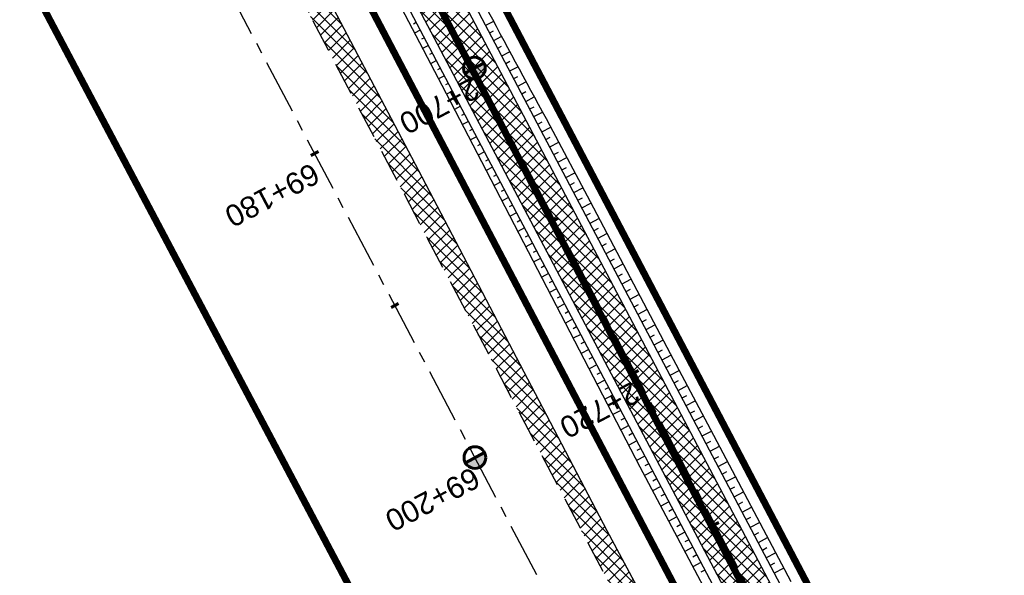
# Model space of a CAD drawing. Header units: metres. Extents: x 7529682 to 7533751, y 5721195 to 5727842.
# Tile 65 of 179: x 7530948 to 7531006, y 5725385 to 5725417. Entities that reach past the tile are written whole.
import ezdxf

# ---------------------------------------------------------------- set-up
doc = ezdxf.new("R2010")
doc.units = ezdxf.units.M
for name, pattern in [('817-dzialki-09-05-04$0$HIDDEN', [0.375, 0.25, -0.125]), ('ACAD_ISO05W100', [33, 24, -3, 0, -3, 0, -3]), ('CENTER', [50.8, 31.75, -6.35, 6.35, -6.35]), ('CENTER2', [28.575, 19.05, -3.175, 3.175, -3.175]), ('HIDDEN', [9.525, 6.35, -3.175])]:
    doc.linetypes.add(name, pattern=pattern)
for name, color, linetype in [('C-DROGI-SYTUACJA', 7, 'Continuous'), ('C-DROGI-SYTUACJA-ETYKIETY', 7, 'Continuous'), ('D-hatch-pobocza', 131, 'Continuous'), ('D-pobocza', 60, 'Continuous'), ('D-rowy', 160, 'Continuous'), ('D-skarpa', 2, 'Continuous'), ('D-skarpa-kreskowanie', 2, 'Continuous')]:
    doc.layers.add(name, color=color, linetype=linetype)
for name, color, linetype, lineweight, true_color in [('D-ewidencja-numery', 7, 'Continuous', 50, 0x40ff00), ('D-hatch-ciag-pieszo-rowerowy', 7, 'Continuous', 13, 0xff9f80), ('D-LR-etap-III', 7, '817-dzialki-09-05-04$0$HIDDEN', 50, 0x00008f)]:
    doc.layers.add(name, color=color, linetype=linetype, lineweight=lineweight, true_color=true_color)
for name, color, linetype, lineweight in [('D-krawędzie', 3, 'Continuous', 30), ('D-obrzeża', 2, 'Continuous', 30), ('D-oś', 10, 'CENTER', 30), ('D-pas-drogowy', 7, 'ACAD_ISO05W100', 50)]:
    doc.layers.add(name, color=color, linetype=linetype, lineweight=lineweight)
doc.layers.add('poprzeczki', color=7, linetype='Continuous', true_color=0x0000c7)
doc.styles.get("Standard").update_dxf_attribs({"font": 'arial.ttf'})
pattern_1 = [(45, (0, 0), (-0.33675960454, 0.33675960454), []), (135, (0, 0), (-0.33675960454, -0.33675960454), [])]

# ---------------------------------------------------------------- blocks, each defined once
blk = doc.blocks.new('kilometraz')
at = {"linetype": 'ByBlock', "lineweight": -2}
blk.add_hatch(color=0, dxfattribs=at).paths.add_polyline_path([(0, -0.28125, 0.41421356), (0.28125, 0, 0.41421356), (0, 0.28125)])
at = {"color": 0, "linetype": 'ByBlock', "lineweight": -2}
blk.add_line((0, 0.28125), (0, -0.28125), dxfattribs=at)
blk.add_circle((0, 0), 0.28125, dxfattribs=at)
blk = doc.blocks.new('AeccTickLine')
at = {"color": 0, "linetype": 'ByBlock', "lineweight": -2}
blk.add_line((0, 1), (0, -1), dxfattribs=at)

msp = doc.modelspace()

# ---------------------------------------------------------------- hatches: boundary and pattern name
at = {"layer": 'D-hatch-ciag-pieszo-rowerowy'}
h = msp.add_hatch(dxfattribs=at)
h.set_pattern_fill('ANSI37', color=256, scale=0.15, style=0)
h.set_pattern_definition(pattern_1)
h.paths.add_polyline_path([(7530966.879, 5725432.357), (7530965.549, 5725432.2), (7530999.633, 5725367.556), (7531003.472, 5725360.289), (7531004.677, 5725360.684), (7531000.738, 5725368.139)])
h.paths.add_polyline_path([(7530965.549, 5725432.2), (7530964.218, 5725432.043), (7530998.527, 5725366.973), (7531002.267, 5725359.893), (7531003.472, 5725360.289), (7530999.633, 5725367.556)])
at = {"layer": 'D-hatch-pobocza'}
h = msp.add_hatch(dxfattribs=at)
h.set_pattern_fill('ANSI37', color=256, scale=0.15, style=0)
h.set_pattern_definition(pattern_1)
h.paths.add_polyline_path([(7531057.01, 5725246.72), (7531044.19, 5725271.11), (7531030.97, 5725296.42), (7531019.37, 5725318.31), (7531007.54, 5725340.71), (7530994.47, 5725365.47), (7530982.58, 5725387.65), (7530971.81, 5725408.22), (7530959.96, 5725430.76), (7530944.54, 5725460.14), (7530935.92, 5725477.07), (7530923.1, 5725500.31), (7530908, 5725529.49), (7530889.658, 5725563.375), (7530889.586, 5725561.257), (7530918.172, 5725507.178), (7530950.163, 5725446.305), (7530993.419, 5725364.265), (7531022.766, 5725308.719), (7531053.81, 5725249.872), (7531081.166, 5725197.875), (7531103.902, 5725154.541), (7531128.123, 5725108.448), (7531149.321, 5725068.209), (7531151.44, 5725067.36), (7531152.004, 5725067.286), (7531141.2, 5725086.69), (7531129.87, 5725108.78), (7531118.46, 5725130.11), (7531107.39, 5725151.39), (7531095.36, 5725174.01), (7531083.61, 5725196.49), (7531071.56, 5725218.8)])

# ---------------------------------------------------------------- linework, layer by layer
at = {"layer": 'C-DROGI-SYTUACJA', "color": 10, "linetype": 'CENTER2', "lineweight": 35, "ltscale": 0.2}
msp.add_lwpolyline([(7530894.636, 5725580.102), (7530904.4, 5725561.506, -0.112773), (7530906.681, 5725552.894), (7530906.773, 5725550.234, 0.113466), (7530910.233, 5725537.244), (7530924.386, 5725510.469), (7530956.378, 5725449.593), (7530999.633, 5725367.556), (7531020.53, 5725328.004, 0.004067), (7531022.845, 5725323.708), (7531022.845, 5725323.708), (7531032.808, 5725305.571, -0.004228)], format="xyb", dxfattribs=at)
at = {"layer": 'D-ewidencja-numery', "color": 12, "ltscale": 15, "true_color": 0xc70000}
msp.add_lwpolyline([(7530900.952, 5725579.946), (7530904.81, 5725571.977), (7530903.682, 5725568.566), (7530908.901, 5725558.845), (7530910.252, 5725545.672), (7530912.873, 5725538.646), (7530945.278, 5725478.464), (7530959.692, 5725450.246), (7531002.827, 5725368.192), (7531044.704, 5725290.314), (7531064.099, 5725253.213), (7531083.01, 5725216.678), (7531113.013, 5725158.466), (7531137.364, 5725113.071), (7531150.831, 5725086.712), (7531159.746, 5725076.641), (7531166.31, 5725074.58), (7531172.29, 5725062.58)], dxfattribs=at)
at = {"layer": 'D-krawędzie', "linetype": 'HIDDEN', "ltscale": 0.3, "flags": 128}
msp.add_lwpolyline([(7530572.01, 5726166.06), (7530620.381, 5726072.761), (7530641.555, 5726032.008), (7530660.961, 5725995.07), (7530689.128, 5725941.54), (7530707.336, 5725907.032), (7530725.256, 5725873.093), (7530743.97, 5725837.654), (7530770.527, 5725787.119), (7530787.864, 5725754.267), (7530809.898, 5725712.542), (7530824.739, 5725684.389), (7530840.856, 5725653.693), (7530860.675, 5725616.154), (7530865.283, 5725607.394), (7530878.05, 5725583.08), (7530918.172, 5725507.178), (7530950.163, 5725446.305), (7530993.419, 5725364.265), (7531022.766, 5725308.719), (7531053.81, 5725249.872), (7531081.166, 5725197.875), (7531103.902, 5725154.541), (7531128.123, 5725108.448), (7531149.3, 5725068.25), (7531167.38, 5725033.767), (7531197.165, 5724976.988), (7531228.151, 5724918.034), (7531253.153, 5724870.491), (7531286.796, 5724806.654), (7531306.74, 5724768.665), (7531335.094, 5724714.652), (7531357.319, 5724672.439), (7531373.645, 5724641.454), (7531392.162, 5724605.999), (7531418.48, 5724555.853), (7531439.727, 5724515.582), (7531468.399, 5724461.077), (7531491.782, 5724416.528), (7531531.99, 5724339.833), (7531557.227, 5724291.659), (7531569.852, 5724267.577), (7531591.376, 5724226.548), (7531610.004, 5724191.103), (7531616.883, 5724177.999), (7531629.985, 5724153.025), (7531641.007, 5724132.022), (7531664.906, 5724087.617), (7531677.644, 5724064.786), (7531683.112, 5724054.988), (7531686.753, 5724048.18), (7531695.448, 5724031.697), (7531703.749, 5724015.917), (7531709.214, 5724005.514), (7531719.389, 5723986.147), (7531726.295, 5723973), (7531732.741, 5723960.736), (7531735.13, 5723956.19)], dxfattribs=at)
at = {"layer": 'D-LR-etap-III', "ltscale": 10, "flags": 128}
msp.add_lwpolyline([(7531750.474, 5723895.103, 0.4, 0.4, 0), (7531750.505, 5723895.13, 0.4, 0.4, 0), (7531682.71, 5724022.92, 0.4, 0.4, 0), (7531619.177, 5724147.204, 0.4, 0.4, 0), (7531592.309, 5724198.489, 0.4, 0.4, 0), (7531553.264, 5724272.919, 0.4, 0.4, 0), (7531504.02, 5724366.79, 0.4, 0.4, 0), (7531482.09, 5724407.62, 0.4, 0.4, 0), (7531412.35, 5724541.183, 0.4, 0.4, 0), (7531388.464, 5724586.93, 0.4, 0.4, 0), (7531345.12, 5724669.94, 0.4, 0.4, 0), (7531127.66, 5725081.67, 0.4, 0.4, 0), (7531059.253, 5725211.041, 0.4, 0.4, 0), (7531008.007, 5725307.954, 0.4, 0.4, 0), (7530964.182, 5725390.836, 0.4, 0.4, 0), (7530914.557, 5725484.684, 0.4, 0.4, 0), (7530865.243, 5725577.494, 0.4, 0.4, 0), (7530840.085, 5725624.059, 0.4, 0.4, 0), (7530802.56, 5725694.925, 0.4, 0.4, 0), (7530755.54, 5725787.51, 0.4, 0.4, 0), (7530708.718, 5725876.303, 0.4, 0.4, 0), (7530695.12, 5725902.09, 0.4, 0.4, 0), (7530642.914, 5726001.078, 0.4, 0.4, 0), (7530634.935, 5726016.147, 0.4, 0.4, 0), (7530610.82, 5726061.93, 0.4, 0.4, 0), (7530610.82, 5726061.93, 0.4, 0.4, 0), (7530607.21, 5726063.51, 0.4, 0.4, 0), (7530597.42, 5726080.68, 0.4, 0.4, 0), (7530591.16, 5726088.44, 0.4, 0.4, 0), (7530581.28, 5726107.21, 0.4, 0.4, 0), (7530571.29, 5726130.56, 0.4, 0.4, 0), (7530549.555, 5726171.527, 0.4, 0.4, 0), (7530531.014, 5726206.474, 0.4, 0.4, 0), (7530516.461, 5726236.017, 0.4, 0.4, 0), (7530500.799, 5726266.141, 0.4, 0.4, 0), (7530491.35, 5726283.94, 0.4, 0.4, 0), (7530482.4, 5726303.41, 0.4, 0.4, 0), (7530482.4, 5726303.41, 0.4, 0.4, 0), (7530450.41, 5726357.28, 0.4, 0.4, 0), (7530397.759, 5726458.5, 0.4, 0.4, 0), (7530334.708, 5726583.665, 0.4, 0.4, 0), (7530303.939, 5726645.168, 0.4, 0.4, 0), (7530300.51, 5726651.778, 0.4, 0.4, 0), (7530289.214, 5726671.967, 0.4, 0.4, 0), (7530281.54, 5726685.57, 0.4, 0.4, 0), (7530261.371, 5726724.163, 0.4, 0.4, 0), (7530254.03, 5726738.21, 0.4, 0.4, 0), (7530197.22, 5726845.06, 0.4, 0.4, 0), (7530194.71, 5726849.15, 0.4, 0.4, 0), (7530195.92, 5726850.75, 0.4, 0.4, 0), (7530170.547, 5726892.961, 0.4, 0.4, 0), (7530143.175, 5726945.066, 0.4, 0.4, 0), (7530105.06, 5727018.32, 0.4, 0.4, 0), (7530100.06, 5727027.16, 0.4, 0.4, 0), (7530062.319, 5727099.625, 0.4, 0.4, 0), (7530015.379, 5727189.42, 0.4, 0.4, 0), (7529983.208, 5727250.207, 0.4, 0.4, 0), (7529953.284, 5727306.747, 0.4, 0.4, 0), (7529900.671, 5727406.159, 0.4, 0.4, 0), (7529890.63, 5727425.131, 0.4, 0.4, 0), (7529875.155, 5727454.426, 0.4, 0.4, 0), (7529857.56, 5727487.787, 0.4, 0.4, 0), (7529835.194, 5727530.193, 0.4, 0.4, 0), (7529811.741, 5727574.662, 0.4, 0.4, 0), (7529792.102, 5727611.923, 0.4, 0.4, 0), (7529768.066, 5727657.47, 0.4, 0.4, 0), (7529755.211, 5727682.131, 0.4, 0.4, 0), (7529753.31, 5727681.13, 0.4, 0.4, 0), (7529739.21, 5727707.77, 0.4, 0.4, 0), (7529735.395, 5727711.252, 0.4, 0.4, 0), (7529725.42, 5727730.2, 0.4, 0.4, 0), (7529723.55, 5727729.88, 0.4, 0.4, 0), (7529695.567, 5727782.932, 0.4, 0.4, 0), (7529717.68, 5727794.024, 0.4, 0.4, 0), (7529736.275, 5727758.647, 0.4, 0.4, 0), (7529736.275, 5727758.647, 0.4, 0.4, 0), (7529744.511, 5727750.406, 0.4, 0.4, 0), (7529744.511, 5727750.406, 0.4, 0.4, 0), (7529750.283, 5727738.55, 0.4, 0.4, 0), (7529777.109, 5727687.569, 0.4, 0.4, 0), (7529796.515, 5727651.33, 0.4, 0.4, 0), (7529814.938, 5727616.793, 0.4, 0.4, 0), (7529839.007, 5727572.304, 0.4, 0.4, 0), (7529860.618, 5727532.509, 0.4, 0.4, 0), (7529882.349, 5727491.504, 0.4, 0.4, 0), (7529904.865, 5727449.096, 0.4, 0.4, 0), (7529920.747, 5727418.885, 0.4, 0.4, 0), (7529946.677, 5727368.547, 0.4, 0.4, 0), (7529972.025, 5727320.573, 0.4, 0.4, 0), (7529987.74, 5727290.153, 0.4, 0.4, 0), (7529996.497, 5727273.662, 0.4, 0.4, 0), (7530017.541, 5727234.203, 0.4, 0.4, 0), (7530033.054, 5727204.864, 0.4, 0.4, 0), (7530051.623, 5727170.223, 0.4, 0.4, 0), (7530069.277, 5727137.016, 0.4, 0.4, 0), (7530089.385, 5727097.534, 0.4, 0.4, 0), (7530109.713, 5727060.747, 0.4, 0.4, 0), (7530136.77, 5727011.64, 0.4, 0.4, 0), (7530162.447, 5726962.744, 0.4, 0.4, 0), (7530187.674, 5726916.992, 0.4, 0.4, 0), (7530207.821, 5726879.335, 0.4, 0.4, 0), (7530230.626, 5726834.519, 0.4, 0.4, 0), (7530262.288, 5726776.618, 0.4, 0.4, 0), (7530277.51, 5726760.213, 0.4, 0.4, 0), (7530286.037, 5726744.107, 0.4, 0.4, 0), (7530288.097, 5726735.884, 0.4, 0.4, 0), (7530290.394, 5726725.047, 0.4, 0.4, 0), (7530296.177, 5726713.583, 0.4, 0.4, 0), (7530302.726, 5726701.182, 0.4, 0.4, 0), (7530325.685, 5726657.466, 0.4, 0.4, 0), (7530343.244, 5726623.649, 0.4, 0.4, 0), (7530360.23, 5726591.747, 0.4, 0.4, 0), (7530383.209, 5726548.059, 0.4, 0.4, 0), (7530406.018, 5726503.606, 0.4, 0.4, 0), (7530427.465, 5726462.62, 0.4, 0.4, 0), (7530447.928, 5726424.388, 0.4, 0.4, 0), (7530471.127, 5726379.921, 0.4, 0.4, 0), (7530490.501, 5726343.033, 0.4, 0.4, 0), (7530509.499, 5726306.733, 0.4, 0.4, 0), (7530529.89, 5726267.244, 0.4, 0.4, 0), (7530543.852, 5726238.99, 0.4, 0.4, 0), (7530554.809, 5726218.944, 0.4, 0.4, 0), (7530559.027, 5726212.223, 0.4, 0.4, 0), (7530563.061, 5726206.41, 0.4, 0.4, 0), (7530566.934, 5726200.464, 0.4, 0.4, 0), (7530569.771, 5726194.902, 0.4, 0.4, 0), (7530571.473, 5726191.282, 0.4, 0.4, 0), (7530572.839, 5726188.025, 0.4, 0.4, 0), (7530575.295, 5726182.035, 0.4, 0.4, 0), (7530579.737, 5726173.306, 0.4, 0.4, 0), (7530583.3, 5726167.41, 0.4, 0.4, 0), (7530593.4, 5726163.33, 0.4, 0.4, 0), (7530598.618, 5726155.264, 0.4, 0.4, 0), (7530608.258, 5726140.497, 0.4, 0.4, 0), (7530603.27, 5726136.83, 0.4, 0.4, 0), (7530606.53, 5726131.84, 0.4, 0.4, 0), (7530604.239, 5726124.217, 0.4, 0.4, 0), (7530605.847, 5726121.63, 0.4, 0.4, 0), (7530608.972, 5726116.164, 0.4, 0.4, 0), (7530618.114, 5726097.791, 0.4, 0.4, 0), (7530651.213, 5726034.96, 0.4, 0.4, 0), (7530670.244, 5725998.611, 0.4, 0.4, 0), (7530698.075, 5725945.953, 0.4, 0.4, 0), (7530716.506, 5725911.305, 0.4, 0.4, 0), (7530735.223, 5725875.667, 0.4, 0.4, 0), (7530752.504, 5725842.155, 0.4, 0.4, 0), (7530778.311, 5725793.501, 0.4, 0.4, 0), (7530797.5, 5725756.382, 0.4, 0.4, 0), (7530812.519, 5725728.289, 0.4, 0.4, 0), (7530820.039, 5725713.16, 0.4, 0.4, 0), (7530822.422, 5725710.194, 0.4, 0.4, 0), (7530833.155, 5725688.801, 0.4, 0.4, 0), (7530849.629, 5725656.159, 0.4, 0.4, 0), (7530867.983, 5725621.964, 0.4, 0.4, 0), (7530872.63, 5725612.888, 0.4, 0.4, 0), (7530880.354, 5725597.595, 0.4, 0.4, 0), (7530883.839, 5725593.389, 0.4, 0.4, 0), (7530891.782, 5725587.763, 0.4, 0.4, 0), (7530895.039, 5725584.281, 0.4, 0.4, 0), (7530897.034, 5725580.941, 0.4, 0.4, 0), (7530900.952, 5725579.946, 0.4, 0.4, 0), (7530904.81, 5725571.977, 0.4, 0.4, 0), (7530903.682, 5725568.566, 0.4, 0.4, 0), (7530908.901, 5725558.845, 0.4, 0.4, 0), (7530910.252, 5725545.672, 0.4, 0.4, 0), (7530912.873, 5725538.646, 0.4, 0.4, 0), (7530945.278, 5725478.464, 0.4, 0.4, 0), (7530959.692, 5725450.246, 0.4, 0.4, 0), (7531002.827, 5725368.192, 0.4, 0.4, 0), (7531044.704, 5725290.314, 0.4, 0.4, 0), (7531064.099, 5725253.213, 0.4, 0.4, 0), (7531083.01, 5725216.678, 0.4, 0.4, 0), (7531113.013, 5725158.466, 0.4, 0.4, 0), (7531137.364, 5725113.071, 0.4, 0.4, 0), (7531150.831, 5725086.712, 0.4, 0.4, 0), (7531159.746, 5725076.641, 0.4, 0.4, 0), (7531166.31, 5725074.58, 0.4, 0.4, 0), (7531172.29, 5725062.58, 0.4, 0.4, 0), (7531170.59, 5725055.606, 0.4, 0.4, 0), (7531173.733, 5725044.081, 0.4, 0.4, 0), (7531215.342, 5724964.86, 0.4, 0.4, 0), (7531238.054, 5724921.685, 0.4, 0.4, 0), (7531262.39, 5724875.283, 0.4, 0.4, 0), (7531295.587, 5724811.266, 0.4, 0.4, 0), (7531348.488, 5724712.363, 0.4, 0.4, 0), (7531363.741, 5724682.684, 0.4, 0.4, 0), (7531366.987, 5724675.865, 0.4, 0.4, 0), (7531382.541, 5724646.111, 0.4, 0.4, 0), (7531401.299, 5724610.875, 0.4, 0.4, 0), (7531428.965, 5724558.862, 0.4, 0.4, 0), (7531449.111, 5724520.398, 0.4, 0.4, 0), (7531477.293, 5724465.831, 0.4, 0.4, 0), (7531500.996, 5724421.113, 0.4, 0.4, 0), (7531512.122, 5724400.549, 0.4, 0.4, 0), (7531513.782, 5724396.757, 0.4, 0.4, 0), (7531526.32, 5724379.39, 0.4, 0.4, 0), (7531566.784, 5724302.736, 0.4, 0.4, 0), (7531612.277, 5724225.61, 0.4, 0.4, 0), (7531620.493, 5724210.548, 0.4, 0.4, 0), (7531631.578, 5724196.258, 0.4, 0.4, 0), (7531653.484, 5724152.434, 0.4, 0.4, 0), (7531661.151, 5724128.494, 0.4, 0.4, 0), (7531673.881, 5724101.186, 0.4, 0.4, 0), (7531684.691, 5724081.184, 0.4, 0.4, 0), (7531699.212, 5724051.17, 0.4, 0.4, 0), (7531704.034, 5724040.584, 0.4, 0.4, 0), (7531704.034, 5724040.584, 0.4, 0.4, 0), (7531703.913, 5724037.17, 0.4, 0.4, 0), (7531736.42, 5723969.232, 0.4, 0.4, 0), (7531738.285, 5723967.699, 0.4, 0.4, 0), (7531742.181, 5723962.346, 0.4, 0.4, 0), (7531744.286, 5723958.616, 0.4, 0.4, 0), (7531755.393, 5723944.193, 0.4, 0.4, 0), (7531758.69, 5723936.76, 0.4, 0.4, 0), (7531780.08, 5723929.25, 0.4, 0.4, 0), (7531792.612, 5723906.338, 0.4, 0.4, 0), (7531792.612, 5723906.338, 0.4, 0.4, 0), (7531756.962, 5723883.055, 0.4, 0.4, 0), (7531750.46, 5723895.13, 0.4, 0.4, 0), (7531750.46, 5723895.13, 0, 0, 0)], format="xyseb", dxfattribs=at)
at = {"layer": 'D-obrzeża'}
for points in [[(7531033.909, 5725306.164), (7531023.945, 5725324.301, -0.004067), (7531021.63, 5725328.597), (7531000.738, 5725368.139), (7530957.484, 5725450.176), (7530925.491, 5725511.052), (7530911.472, 5725537.574, -0.113466), (7530908.012, 5725550.564), (7530907.843, 5725555.506, 0.112773), (7530906.702, 5725559.812), (7530903.597, 5725565.724, -0.119345), (7530903.024, 5725568.007), (7530902.99, 5725572.112)], [(7530898.537, 5725569.984), (7530903.161, 5725561.178, -0.112773), (7530905.442, 5725552.566), (7530905.533, 5725549.904, 0.113466), (7530908.993, 5725536.913), (7530923.28, 5725509.886), (7530955.272, 5725449.011), (7530998.527, 5725366.973), (7531019.429, 5725327.411, 0.004067), (7531021.744, 5725323.115), (7531031.707, 5725304.978, -0.004228)]]:
    msp.add_lwpolyline(points, format="xyb", dxfattribs=at)
at = {"layer": 'D-oś', "ltscale": 0.1}
msp.add_lwpolyline([(7531164.28, 5725032.142), (7531146.202, 5725066.622), (7531125.026, 5725106.818), (7531100.803, 5725152.914), (7531078.067, 5725196.247), (7531050.713, 5725248.241), (7531019.672, 5725307.084), (7530990.323, 5725362.632), (7530947.066, 5725444.675), (7530915.075, 5725505.546), (7530874.954, 5725581.449)], dxfattribs=at)
at = {"layer": 'D-pas-drogowy', "ltscale": 0.2, "flags": 128}
msp.add_lwpolyline([(7531633.019, 5724182.834, 0.4, 0.4, 0), (7531617.559, 5724211.608, 0.4, 0.4, 0), (7531566.784, 5724302.736, 0.4, 0.4, 0), (7531538.419, 5724356.47, 0.4, 0.4, 0), (7531526.32, 5724379.39, 0.4, 0.4, 0), (7531516.102, 5724393.607, 0.4, 0.4, 0.001485), (7531513.78, 5724396.838, 0.4, 0.4, 0), (7531501.87, 5724413.41, 0.4, 0.4, 0), (7531474.926, 5724464.508, 0.4, 0.4, 0), (7531446.2, 5724518.992, 0.4, 0.4, 0), (7531424.962, 5724559.262, 0.4, 0.4, 0), (7531398.444, 5724609.566, 0.4, 0.4, 0), (7531379.647, 5724645.216, 0.4, 0.4, 0), (7531365.23, 5724672.56, 0.4, 0.4, 0), (7531341.306, 5724717.915, 0.4, 0.4, 0), (7531312.9, 5724771.789, 0.4, 0.4, 0), (7531292.591, 5724810.307, 0.4, 0.4, 0), (7531259.392, 5724873.271, 0.4, 0.4, 0), (7531233.74, 5724921.923, 0.4, 0.4, 0), (7531203.073, 5724980.092, 0.4, 0.4, 0), (7531173.471, 5725036.225, 0.4, 0.4, 0), (7531168.27, 5725046.09, 0.4, 0.4, 0), (7531172.29, 5725062.58, 0.4, 0.4, 0), (7531166.31, 5725074.58, 0.4, 0.4, 0), (7531150.32, 5725079.6, 0.4, 0.4, 0), (7531141.5, 5725096.43, 0.4, 0.4, 0), (7531109.312, 5725157.814, 0.4, 0.4, 0), (7531086.641, 5725201.048, 0.4, 0.4, 0), (7531059.198, 5725253.384, 0.4, 0.4, 0), (7531028.207, 5725312.489, 0.4, 0.4, 0), (7530999.105, 5725367.99, 0.4, 0.4, 0), (7530956.248, 5725449.725, 0.4, 0.4, 0), (7530924.398, 5725510.464, 0.4, 0.4, 0), (7530897.51, 5725561.74, 0.4, 0.4, 0), (7530894.46, 5725566.14, 0.4, 0.4, 0), (7530892.16, 5725570.49, 0.4, 0.4, 0), (7530869.363, 5725613.307, 0.4, 0.4, 0), (7530861.694, 5725627.705, 0.4, 0.4, 0), (7530852.74, 5725644.52, 0.4, 0.4, 0), (7530831.51, 5725684.2, 0.4, 0.4, 0), (7530811.13, 5725722.52, 0.4, 0.4, 0), (7530792.348, 5725757.941, 0.4, 0.4, 0), (7530768.03, 5725803.8, 0.4, 0.4, 0), (7530748.769, 5725840.179, 0.4, 0.4, 0), (7530727.7, 5725879.97, 0.4, 0.4, 0), (7530712.098, 5725909.545, 0.4, 0.4, 0), (7530693.644, 5725944.645, 0.4, 0.4, 0), (7530665.702, 5725997.539, 0.4, 0.4, 0), (7530641.76, 5726042.88, 0.4, 0.4, 0), (7530616.5, 5726091.48, 0.4, 0.4, 0), (7530604.628, 5726114.32, 0.4, 0.4, -0.007763), (7530602.5, 5726118.43, 0.4, 0.4, 0), (7530603.992, 5726123.395, 0.4, 0.4, 0), (7530606.53, 5726131.84, 0.4, 0.4, 0), (7530603.27, 5726136.83, 0.4, 0.4, 0), (7530593.776, 5726151.369, 0.4, 0.4, 0), (7530590.203, 5726156.84, 0.4, 0.4, 0), (7530583.3, 5726167.41, 0.4, 0.4, 0), (7530580.578, 5726170.428, 0.4, 0.4, 0), (7530575.85, 5726175.67, 0.4, 0.4, 0), (7530569.01, 5726186.66, 0.4, 0.4, 0), (7530562.555, 5726199.189, 0.4, 0.4, 0), (7530555.67, 5726211.39, 0.4, 0.4, 0), (7530548.29, 5726224.23, 0.4, 0.4, 0), (7530540.58, 5726237.71, 0.4, 0.4, 0), (7530532.68, 5726252.65, 0.4, 0.4, 0), (7530524.06, 5726269.35, 0.4, 0.4, 0), (7530502.82, 5726309.91, 0.4, 0.4, 0), (7530488.83, 5726336.63, 0.4, 0.4, 0), (7530466.03, 5726380.16, 0.4, 0.4, 0), (7530438.47, 5726432.77, 0.4, 0.4, 0), (7530424.53, 5726459.09, 0.4, 0.4, 0), (7530401.63, 5726502.97, 0.4, 0.4, 0), (7530383.38, 5726538.06, 0.4, 0.4, 0), (7530353.97, 5726593.52, 0.4, 0.4, 0), (7530338.47, 5726622.74, 0.4, 0.4, 0), (7530322.01, 5726653.88, 0.4, 0.4, 0), (7530297.54, 5726700.33, 0.4, 0.4, 0), (7530287.38, 5726719.6, 0.4, 0.4, 0), (7530285.95, 5726722.316, 0.4, 0.4, 0), (7530280.26, 5726733.12, 0.4, 0.4, 0), (7530266.73, 5726758.74, 0.4, 0.4, 0), (7530260.42, 5726770.47, 0.4, 0.4, 0), (7530253.25, 5726783.82, 0.4, 0.4, 0), (7530244.95, 5726799.33, 0.4, 0.4, 0), (7530239.39, 5726808.49, 0.4, 0.4, 0), (7530238.29, 5726807.9, 0.4, 0.4, 0), (7530218.11, 5726850.67, 0.4, 0.4, 0), (7530175.907, 5726928.168, 0.4, 0.4, 0), (7530096.68, 5727076.15, 0.4, 0.4, 0), (7530094.68, 5727079.89, 0.4, 0.4, 0), (7530064.597, 5727135.523, 0.4, 0.4, 0), (7530046.731, 5727168.892, 0.4, 0.4, 0), (7530025.803, 5727208.461, 0.4, 0.4, 0), (7530012.847, 5727232.979, 0.4, 0.4, 0), (7529994.15, 5727268.45, 0.4, 0.4, 0), (7529981.671, 5727291.93, 0.4, 0.4, 0), (7529949.89, 5727351.73, 0.4, 0.4, 0), (7529924.75, 5727399.03, 0.4, 0.4, 0), (7529915.516, 5727417.1, 0.4, 0.4, 0), (7529885.83, 5727475.19, 0.4, 0.4, 0), (7529862.56, 5727519.97, 0.4, 0.4, 0), (7529852.985, 5727538.191, 0.4, 0.4, 0), (7529836.513, 5727569.511, 0.4, 0.4, 0), (7529815.369, 5727609.141, 0.4, 0.4, 0), (7529792.795, 5727651.247, 0.4, 0.4, 0), (7529774.199, 5727685.858, 0.4, 0.4, 0), (7529746.966, 5727736.059, 0.4, 0.4, 0), (7529733.92, 5727757.62, 0.4, 0.4, 0), (7529708.607, 5727806.389, 0.4, 0.4, 0), (7529688.492, 5727796.345, 0.4, 0.4, 0), (7529723.55, 5727729.88, 0.4, 0.4, 0), (7529725.42, 5727730.2, 0.4, 0.4, 0), (7529735.38, 5727711.28, 0.4, 0.4, 0), (7529739.21, 5727707.77, 0.4, 0.4, 0), (7529753.31, 5727681.13, 0.4, 0.4, 0), (7529755.178, 5727682.114, 0.4, 0.4, 0), (7529792.102, 5727611.923, 0.4, 0.4, 0), (7529811.741, 5727574.662, 0.4, 0.4, 0), (7529835.194, 5727530.193, 0.4, 0.4, 0), (7529857.56, 5727487.787, 0.4, 0.4, 0), (7529875.155, 5727454.426, 0.4, 0.4, 0), (7529890.63, 5727425.131, 0.4, 0.4, 0), (7529900.671, 5727406.159, 0.4, 0.4, 0), (7529953.284, 5727306.747, 0.4, 0.4, 0), (7529983.208, 5727250.207, 0.4, 0.4, 0), (7530015.379, 5727189.42, 0.4, 0.4, 0), (7530062.319, 5727099.625, 0.4, 0.4, 0), (7530100.06, 5727027.16, 0.4, 0.4, 0), (7530105.06, 5727018.32, 0.4, 0.4, 0), (7530143.175, 5726945.066, 0.4, 0.4, 0), (7530170.547, 5726892.961, 0.4, 0.4, 0), (7530195.92, 5726850.75, 0.4, 0.4, 0), (7530194.71, 5726849.15, 0.4, 0.4, 0), (7530197.22, 5726845.06, 0.4, 0.4, 0), (7530254.03, 5726738.21, 0.4, 0.4, 0), (7530261.371, 5726724.163, 0.4, 0.4, 0), (7530281.54, 5726685.57, 0.4, 0.4, 0), (7530289.214, 5726671.967, 0.4, 0.4, 0), (7530300.51, 5726651.778, 0.4, 0.4, 0), (7530303.939, 5726645.168, 0.4, 0.4, 0), (7530334.708, 5726583.665, 0.4, 0.4, 0), (7530397.759, 5726458.5, 0.4, 0.4, 0), (7530450.41, 5726357.28, 0.4, 0.4, 0), (7530482.4, 5726303.41, 0.4, 0.4, 0), (7530483.688, 5726301.003, 0.4, 0.4, 0), (7530491.35, 5726283.94, 0.4, 0.4, 0), (7530512.67, 5726243.78, 0.4, 0.4, 0), (7530529.43, 5726209.46, 0.4, 0.4, 0), (7530571.29, 5726130.56, 0.4, 0.4, 0), (7530581.28, 5726107.21, 0.4, 0.4, 0), (7530591.16, 5726088.44, 0.4, 0.4, 0), (7530597.42, 5726080.68, 0.4, 0.4, 0), (7530607.21, 5726063.51, 0.4, 0.4, 0), (7530610.82, 5726061.93, 0.4, 0.4, 0), (7530634.935, 5726016.147, 0.4, 0.4, 0), (7530642.914, 5726001.078, 0.4, 0.4, 0), (7530695.12, 5725902.09, 0.4, 0.4, 0), (7530708.718, 5725876.303, 0.4, 0.4, 0), (7530755.54, 5725787.51, 0.4, 0.4, 0), (7530802.56, 5725694.925, 0.4, 0.4, 0), (7530840.085, 5725624.059, 0.4, 0.4, 0), (7530865.243, 5725577.494, 0.4, 0.4, 0), (7530914.557, 5725484.684, 0.4, 0.4, 0), (7530964.182, 5725390.836, 0.4, 0.4, 0), (7531008.007, 5725307.954, 0.4, 0.4, 0), (7531059.253, 5725211.041, 0.4, 0.4, 0), (7531127.66, 5725081.67, 0.4, 0.4, 0), (7531345.12, 5724669.94, 0.4, 0.4, 0), (7531388.464, 5724586.93, 0.4, 0.4, 0), (7531412.35, 5724541.183, 0.4, 0.4, 0), (7531482.09, 5724407.62, 0.4, 0.4, 0), (7531504.02, 5724366.79, 0.4, 0.4, 0), (7531519.374, 5724337.52, 0.4, 0.4, 0), (7531563.749, 5724252.932, 0.4, 0.4, 0), (7531602.175, 5724179.681, 0.4, 0.4, 0), (7531619.177, 5724147.204, 0.4, 0.4, 0), (7531625.038, 5724135.635, 0.4, 0.4, 0), (7531656.796, 5724073.316, 0.4, 0.4, 0), (7531675.12, 5724037.36, 0.4, 0.4, 0), (7531682.71, 5724022.92, 0.4, 0.4, 0), (7531705.565, 5723979.811, 0.4, 0.4, 0), (7531736.606, 5723921.262, 0.4, 0.4, 0), (7531750.46, 5723895.13, 0.4, 0.4, 0), (7531740.77, 5723886.56, 0.4, 0.4, 0), (7531732.86, 5723885, 0.4, 0.4, 0), (7531722.18, 5723887.77, 0.4, 0.4, 0), (7531729.87, 5723862.17, 0.4, 0.4, 0), (7531742.92, 5723861.93, 0.4, 0.4, 0), (7531763.71, 5723859.52, 0.4, 0.4, 0), (7531768.42, 5723854.12, 0.4, 0.4, 0), (7531787.42, 5723817.97, 0.4, 0.4, 0), (7531795.57, 5723809.82, 0.4, 0.4, 0), (7531816.347, 5723819.85, 0.4, 0.4, 0), (7531816.347, 5723819.85, 0.4, 0.4, 0), (7531805.06, 5723843.23, 0.4, 0.4, 0), (7531803.61, 5723886.23, 0.4, 0.4, 0), (7531803.61, 5723886.23, 0.4, 0.4, 0), (7531780.08, 5723929.25, 0.4, 0.4, 0), (7531758.69, 5723936.76, 0.4, 0.4, 0), (7531749.359, 5723946.412, 0.4, 0.4, 0), (7531742.71, 5723953.29, 0.4, 0.4, 0), (7531735.177, 5723967.878, 0.4, 0.4, 0), (7531722.37, 5723992.68, 0.4, 0.4, 0), (7531705.042, 5724030.886, 0.4, 0.4, 0), (7531699.47, 5724043.17, 0.4, 0.4, 0), (7531692.69, 5724058.11, 0.4, 0.4, 0), (7531679.672, 5724084.017, 0.4, 0.4, 0), (7531674.55, 5724094.21, 0.4, 0.4, 0), (7531666.633, 5724114.003, 0.4, 0.4, 0), (7531649, 5724153.82, 0.4, 0.4, 0), (7531641.49, 5724149.34, 0.4, 0.4, 0), (7531626.04, 5724179.34, 0.4, 0.4, 0), (7531633.03, 5724182.84, 0, 0, 0)], format="xyseb", dxfattribs=at)
at = {"layer": 'D-pobocza'}
for points in [[(7530898.085, 5725569.768), (7530902.718, 5725560.945, -0.112773), (7530904.942, 5725552.549), (7530905.038, 5725549.771, 0.113466), (7530908.497, 5725536.781), (7530922.837, 5725509.653), (7530954.83, 5725448.778), (7530998.085, 5725366.74), (7531018.989, 5725327.174, 0.004067), (7531021.304, 5725322.878), (7531031.267, 5725304.741, -0.004228)], [(7531034.349, 5725306.401), (7531024.385, 5725324.538, -0.004067), (7531022.07, 5725328.834), (7531001.18, 5725368.373), (7530957.927, 5725450.408), (7530925.934, 5725511.285), (7530911.968, 5725537.706, -0.113466), (7530908.508, 5725550.696), (7530908.342, 5725555.523, 0.112773), (7530907.145, 5725560.044), (7530903.027, 5725567.886)]]:
    msp.add_lwpolyline(points, format="xyb", dxfattribs=at)
msp.add_lwpolyline([(7531149.321, 5725068.209), (7531151.44, 5725067.36), (7531152.004, 5725067.286), (7531141.2, 5725086.69), (7531129.87, 5725108.78), (7531118.46, 5725130.11), (7531107.39, 5725151.39), (7531095.36, 5725174.01), (7531083.61, 5725196.49), (7531071.56, 5725218.8), (7531057.01, 5725246.72), (7531044.19, 5725271.11), (7531030.97, 5725296.42), (7531019.37, 5725318.31), (7531007.54, 5725340.71), (7530994.47, 5725365.47), (7530982.58, 5725387.65), (7530971.81, 5725408.22), (7530959.96, 5725430.76), (7530944.54, 5725460.14), (7530935.92, 5725477.07), (7530923.1, 5725500.31), (7530908, 5725529.49), (7530889.658, 5725563.375)], dxfattribs=at)
at = {"layer": 'D-rowy', "linetype": 'HIDDEN', "ltscale": 0.1, "const_width": 0.4, "flags": 128}
msp.add_lwpolyline([(7531149.9, 5725074.79), (7531149.9, 5725074.79), (7531138.641, 5725096.214), (7531118.877, 5725133.871), (7531109.577, 5725151.722), (7531096.948, 5725175.106), (7531083.449, 5725201.131), (7531075.375, 5725216.126), (7531058.983, 5725247.129), (7531038.532, 5725286.309), (7531017.626, 5725325.254), (7530968.704, 5725418.289), (7530946.218, 5725461.539)], dxfattribs=at)
at = {"layer": 'D-skarpa', "linetype": 'Continuous'}
msp.add_lwpolyline([(7530949.632, 5725457.794), (7530954.545, 5725448.63), (7530956.726, 5725444.573), (7530957.248, 5725443.601), (7530961.367, 5725435.716), (7530963.687, 5725431.287), (7530972.954, 5725413.563), (7530975.274, 5725409.134), (7530984.482, 5725391.379), (7530986.817, 5725386.958), (7530989.166, 5725382.544)], dxfattribs=at)
msp.add_lwpolyline([(7530958.585, 5725450.753), (7530960.703, 5725446.67), (7530961.205, 5725445.687), (7530962.989, 5725442.223), (7530967.547, 5725433.322), (7530969.885, 5725428.902), (7530972.185, 5725424.462, 0.005617), (7530979.243, 5725411.226), (7530981.581, 5725406.806), (7530983.907, 5725402.381), (7530986.237, 5725397.957), (7530988.595, 5725393.547), (7530993.254, 5725384.699)], format="xyb", dxfattribs=at)
at = {"layer": 'D-skarpa-kreskowanie', "linetype": 'Continuous'}
for p, q in [((7530971.473, 5725417.212, 107.595), (7530971.306, 5725417.123, 107.468)), ((7530975.514, 5725417.053, 107.731), (7530975.947, 5725417.282, 107.404)), ((7530971.706, 5725416.769, 107.596), (7530971.37, 5725416.592, 107.343)), ((7530975.747, 5725416.611, 107.733), (7530975.964, 5725416.726, 107.569)), ((7530971.94, 5725416.327, 107.598), (7530971.771, 5725416.238, 107.47)), ((7530975.98, 5725416.169, 107.734), (7530976.417, 5725416.399, 107.405)), ((7530972.173, 5725415.885, 107.599), (7530971.833, 5725415.706, 107.343)), ((7530972.406, 5725415.442, 107.601), (7530972.236, 5725415.353, 107.472)), ((7530976.213, 5725415.726, 107.736), (7530976.433, 5725415.842, 107.57)), ((7530976.446, 5725415.284, 107.737), (7530976.888, 5725415.517, 107.404)), ((7530972.639, 5725415, 107.602), (7530972.297, 5725414.82, 107.344)), ((7530976.68, 5725414.842, 107.739), (7530976.904, 5725414.96, 107.57)), ((7530972.872, 5725414.558, 107.604), (7530972.7, 5725414.467, 107.474)), ((7530976.913, 5725414.399, 107.74), (7530977.37, 5725414.64, 107.396)), ((7530973.106, 5725414.116, 107.606), (7530972.76, 5725413.933, 107.345)), ((7530977.146, 5725413.957, 107.742), (7530977.378, 5725414.08, 107.567)), ((7530977.379, 5725413.515, 107.744), (7530977.851, 5725413.763, 107.388)), ((7530973.339, 5725413.673, 107.607), (7530973.165, 5725413.582, 107.476)), ((7530973.572, 5725413.231, 107.609), (7530973.224, 5725413.047, 107.346)), ((7530977.612, 5725413.073, 107.745), (7530977.852, 5725413.199, 107.565)), ((7530973.805, 5725412.789, 107.61), (7530973.631, 5725412.697, 107.479)), ((7530977.846, 5725412.63, 107.747), (7530978.332, 5725412.887, 107.38)), ((7530974.038, 5725412.346, 107.612), (7530973.688, 5725412.162, 107.348)), ((7530978.079, 5725412.188, 107.748), (7530978.326, 5725412.318, 107.562)), ((7530978.312, 5725411.746, 107.75), (7530978.813, 5725412.01, 107.372)), ((7530974.272, 5725411.904, 107.614), (7530974.096, 5725411.811, 107.481)), ((7530974.505, 5725411.462, 107.615), (7530974.152, 5725411.276, 107.349)), ((7530978.545, 5725411.303, 107.752), (7530978.799, 5725411.437, 107.56)), ((7530974.738, 5725411.02, 107.617), (7530974.561, 5725410.926, 107.483)), ((7530978.778, 5725410.861, 107.753), (7530979.293, 5725411.132, 107.365)), ((7530974.971, 5725410.577, 107.618), (7530974.616, 5725410.39, 107.35)), ((7530979.011, 5725410.419, 107.755), (7530979.269, 5725410.555, 107.561)), ((7530975.204, 5725410.135, 107.62), (7530975.026, 5725410.041, 107.486)), ((7530975.438, 5725409.693, 107.621), (7530975.08, 5725409.504, 107.352)), ((7530979.245, 5725409.977, 107.756), (7530979.76, 5725410.248, 107.368)), ((7530975.671, 5725409.25, 107.623), (7530975.491, 5725409.156, 107.488)), ((7530979.478, 5725409.534, 107.758), (7530979.736, 5725409.67, 107.563)), ((7530979.711, 5725409.092, 107.759), (7530980.228, 5725409.364, 107.37)), ((7530975.904, 5725408.808, 107.625), (7530975.542, 5725408.617, 107.352)), ((7530979.944, 5725408.65, 107.761), (7530980.203, 5725408.786, 107.566)), ((7530976.137, 5725408.366, 107.626), (7530975.955, 5725408.27, 107.489)), ((7530980.177, 5725408.207, 107.763), (7530980.695, 5725408.48, 107.372)), ((7530976.37, 5725407.924, 107.628), (7530976.002, 5725407.73, 107.35)), ((7530976.604, 5725407.481, 107.629), (7530976.418, 5725407.383, 107.489)), ((7530980.411, 5725407.765, 107.764), (7530980.67, 5725407.902, 107.569)), ((7530980.644, 5725407.323, 107.766), (7530981.163, 5725407.596, 107.375)), ((7530976.837, 5725407.039, 107.631), (7530976.463, 5725406.842, 107.349)), ((7530980.877, 5725406.881, 107.767), (7530981.137, 5725407.017, 107.572)), ((7530977.07, 5725406.597, 107.632), (7530976.882, 5725406.497, 107.49)), ((7530981.11, 5725406.438, 107.769), (7530981.63, 5725406.712, 107.377)), ((7530977.303, 5725406.154, 107.634), (7530976.923, 5725405.954, 107.348)), ((7530977.536, 5725405.712, 107.636), (7530977.345, 5725405.611, 107.491)), ((7530981.343, 5725405.996, 107.77), (7530981.603, 5725406.133, 107.575)), ((7530981.577, 5725405.554, 107.772), (7530982.095, 5725405.827, 107.381)), ((7530977.77, 5725405.27, 107.637), (7530977.384, 5725405.066, 107.346)), ((7530981.81, 5725405.111, 107.774), (7530982.069, 5725405.248, 107.578)), ((7530978.003, 5725404.828, 107.639), (7530977.808, 5725404.725, 107.492)), ((7530982.043, 5725404.669, 107.775), (7530982.561, 5725404.942, 107.385)), ((7530978.236, 5725404.385, 107.64), (7530977.844, 5725404.179, 107.345)), ((7530982.276, 5725404.227, 107.777), (7530982.535, 5725404.363, 107.582)), ((7530982.509, 5725403.785, 107.778), (7530983.026, 5725404.057, 107.389)), ((7530978.469, 5725403.943, 107.642), (7530978.272, 5725403.839, 107.493)), ((7530978.702, 5725403.501, 107.644), (7530978.304, 5725403.291, 107.344)), ((7530982.743, 5725403.342, 107.78), (7530983.001, 5725403.478, 107.585)), ((7530978.936, 5725403.058, 107.645), (7530978.735, 5725402.953, 107.494)), ((7530982.976, 5725402.9, 107.782), (7530983.491, 5725403.172, 107.393)), ((7530979.169, 5725402.616, 107.647), (7530978.765, 5725402.403, 107.342)), ((7530983.209, 5725402.458, 107.783), (7530983.467, 5725402.593, 107.589)), ((7530983.442, 5725402.015, 107.785), (7530983.957, 5725402.287, 107.397)), ((7530979.402, 5725402.174, 107.648), (7530979.199, 5725402.067, 107.495)), ((7530979.635, 5725401.732, 107.65), (7530979.225, 5725401.515, 107.341)), ((7530983.675, 5725401.573, 107.786), (7530983.933, 5725401.709, 107.592)), ((7530979.868, 5725401.289, 107.651), (7530979.662, 5725401.18, 107.496)), ((7530983.909, 5725401.131, 107.788), (7530984.423, 5725401.402, 107.4)), ((7530980.102, 5725400.847, 107.653), (7530979.686, 5725400.628, 107.34)), ((7530984.142, 5725400.689, 107.789), (7530984.399, 5725400.824, 107.596)), ((7530984.375, 5725400.246, 107.791), (7530984.889, 5725400.517, 107.404)), ((7530980.335, 5725400.405, 107.655), (7530980.125, 5725400.294, 107.497)), ((7530980.568, 5725399.962, 107.656), (7530980.146, 5725399.74, 107.338)), ((7530980.801, 5725399.52, 107.658), (7530980.589, 5725399.408, 107.498)), ((7530984.608, 5725399.804, 107.793), (7530984.865, 5725399.939, 107.599)), ((7530984.841, 5725399.362, 107.794), (7530985.355, 5725399.632, 107.407)), ((7530981.034, 5725399.078, 107.659), (7530980.606, 5725398.852, 107.337)), ((7530985.075, 5725398.919, 107.796), (7530985.331, 5725399.055, 107.602)), ((7530981.268, 5725398.636, 107.661), (7530981.052, 5725398.522, 107.499)), ((7530985.308, 5725398.477, 107.797), (7530985.82, 5725398.747, 107.411)), ((7530981.501, 5725398.193, 107.662), (7530981.067, 5725397.964, 107.335)), ((7530981.734, 5725397.751, 107.664), (7530981.516, 5725397.636, 107.499)), ((7530985.541, 5725398.035, 107.799), (7530985.797, 5725398.17, 107.606)), ((7530985.774, 5725397.592, 107.8), (7530986.287, 5725397.863, 107.414)), ((7530981.967, 5725397.309, 107.666), (7530981.527, 5725397.077, 107.334)), ((7530986.007, 5725397.15, 107.802), (7530986.265, 5725397.286, 107.608)), ((7530982.2, 5725396.866, 107.667), (7530981.979, 5725396.75, 107.5)), ((7530986.241, 5725396.708, 107.804), (7530986.759, 5725396.981, 107.413)), ((7530982.434, 5725396.424, 107.669), (7530981.988, 5725396.189, 107.333)), ((7530982.667, 5725395.982, 107.67), (7530982.442, 5725395.863, 107.501)), ((7530986.474, 5725396.266, 107.805), (7530986.734, 5725396.403, 107.609)), ((7530986.707, 5725395.823, 107.807), (7530987.23, 5725396.099, 107.413)), ((7530982.9, 5725395.54, 107.672), (7530982.448, 5725395.301, 107.331)), ((7530986.94, 5725395.381, 107.808), (7530987.203, 5725395.52, 107.61)), ((7530983.133, 5725395.097, 107.674), (7530982.906, 5725394.977, 107.502)), ((7530987.173, 5725394.939, 107.81), (7530987.702, 5725395.217, 107.412)), ((7530983.366, 5725394.655, 107.675), (7530982.908, 5725394.414, 107.33)), ((7530983.6, 5725394.213, 107.677), (7530983.369, 5725394.091, 107.503)), ((7530987.407, 5725394.496, 107.812), (7530987.672, 5725394.636, 107.611)), ((7530987.64, 5725394.054, 107.813), (7530988.173, 5725394.335, 107.411)), ((7530983.833, 5725393.77, 107.678), (7530983.369, 5725393.526, 107.329)), ((7530987.873, 5725393.612, 107.815), (7530988.141, 5725393.753, 107.613)), ((7530984.066, 5725393.328, 107.68), (7530983.833, 5725393.205, 107.504)), ((7530988.106, 5725393.17, 107.816), (7530988.644, 5725393.453, 107.411)), ((7530984.299, 5725392.886, 107.681), (7530983.829, 5725392.638, 107.327)), ((7530988.339, 5725392.727, 107.818), (7530988.608, 5725392.869, 107.615)), ((7530988.573, 5725392.285, 107.819), (7530989.11, 5725392.568, 107.414)), ((7530984.766, 5725392.001, 107.685), (7530984.29, 5725391.75, 107.326)), ((7530984.532, 5725392.443, 107.683), (7530984.296, 5725392.319, 107.505)), ((7530988.806, 5725391.843, 107.821), (7530989.074, 5725391.984, 107.618)), ((7530984.999, 5725391.559, 107.686), (7530984.76, 5725391.433, 107.506)), ((7530989.039, 5725391.4, 107.823), (7530989.576, 5725391.684, 107.418)), ((7530985.232, 5725391.117, 107.688), (7530984.754, 5725390.865, 107.327)), ((7530989.272, 5725390.958, 107.824), (7530989.541, 5725391.1, 107.622)), ((7530989.505, 5725390.516, 107.826), (7530990.042, 5725390.799, 107.421)), ((7530985.698, 5725390.232, 107.691), (7530985.221, 5725389.98, 107.331)), ((7530985.465, 5725390.674, 107.689), (7530985.226, 5725390.548, 107.509)), ((7530989.739, 5725390.074, 107.827), (7530990.007, 5725390.215, 107.625)), ((7530985.932, 5725389.79, 107.692), (7530985.693, 5725389.664, 107.513)), ((7530989.972, 5725389.631, 107.829), (7530990.508, 5725389.914, 107.425)), ((7530986.165, 5725389.347, 107.694), (7530985.688, 5725389.096, 107.335)), ((7530990.205, 5725389.189, 107.83), (7530990.473, 5725389.33, 107.629)), ((7530986.398, 5725388.905, 107.696), (7530986.16, 5725388.78, 107.516)), ((7530990.438, 5725388.747, 107.832), (7530990.974, 5725389.029, 107.428)), ((7530986.631, 5725388.463, 107.697), (7530986.155, 5725388.212, 107.338)), ((7530986.864, 5725388.021, 107.699), (7530986.626, 5725387.895, 107.519)), ((7530990.671, 5725388.304, 107.834), (7530990.939, 5725388.446, 107.632)), ((7530990.905, 5725387.862, 107.835), (7530991.44, 5725388.144, 107.432)), ((7530987.098, 5725387.578, 107.7), (7530986.622, 5725387.327, 107.342)), ((7530991.138, 5725387.42, 107.837), (7530991.405, 5725387.561, 107.635)), ((7530987.331, 5725387.136, 107.702), (7530987.093, 5725387.011, 107.523)), ((7530991.371, 5725386.978, 107.838), (7530991.906, 5725387.259, 107.435)), ((7530987.564, 5725386.694, 107.704), (7530987.09, 5725386.444, 107.347)), ((7530987.797, 5725386.251, 107.705), (7530987.561, 5725386.127, 107.527)), ((7530991.604, 5725386.535, 107.84), (7530991.871, 5725386.676, 107.639)), ((7530991.837, 5725386.093, 107.842), (7530992.372, 5725386.375, 107.439)), ((7530988.03, 5725385.809, 107.707), (7530987.56, 5725385.561, 107.352)), ((7530992.071, 5725385.651, 107.843), (7530992.338, 5725385.791, 107.642)), ((7530988.264, 5725385.367, 107.708), (7530988.029, 5725385.243, 107.532)), ((7530992.304, 5725385.208, 107.845), (7530992.837, 5725385.49, 107.442))]:
    msp.add_line(p, q, dxfattribs=at)

# ---------------------------------------------------------------- block references
at = {"layer": 'C-DROGI-SYTUACJA-ETYKIETY', "color": 2, "linetype": 'Continuous', "lineweight": 60, "xscale": 0.25, "yscale": 0.25, "zscale": 0.25, "rotation": 297.8005548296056}
for p in [(7530965.557, 5725409.604), (7530970.221, 5725400.758)]:
    msp.add_blockref('AeccTickLine', p, dxfattribs=at)
at = {"layer": 'C-DROGI-SYTUACJA-ETYKIETY', "color": 10, "linetype": 'Continuous', "lineweight": 60, "xscale": 2.249999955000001, "yscale": 2.249999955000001, "zscale": 2.249999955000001, "rotation": 297.8005548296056}
msp.add_blockref('kilometraz', (7530974.885, 5725391.912), dxfattribs=at)
at = {"layer": 'poprzeczki', "color": 10, "linetype": 'Continuous', "lineweight": 60, "xscale": 2.249999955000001, "yscale": 2.249999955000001, "zscale": 2.249999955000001, "rotation": 297.8005548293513}
msp.add_blockref('kilometraz', (7530974.849, 5725414.562), dxfattribs=at)
at = {"layer": 'poprzeczki', "color": 2, "linetype": 'Continuous', "lineweight": 60, "xscale": 0.25, "yscale": 0.25, "zscale": 0.25, "rotation": 297.8005548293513}
for p in [(7530979.513, 5725405.716), (7530984.177, 5725396.87), (7530988.841, 5725388.025)]:
    msp.add_blockref('AeccTickLine', p, dxfattribs=at)

# ---------------------------------------------------------------- texts
at = {"layer": 'C-DROGI-SYTUACJA-ETYKIETY', "color": 2}
for s, p in [('2+700', (7530974.692, 5725414.055)), ('69+180', (7530965.4, 5725409.097)), ('2+720', (7530984.02, 5725396.364)), ('69+200', (7530974.728, 5725391.406))]:
    msp.add_text(s, height=1.25, rotation=207.8006, dxfattribs=at).set_placement(p)

doc.saveas('drawing.dxf')
